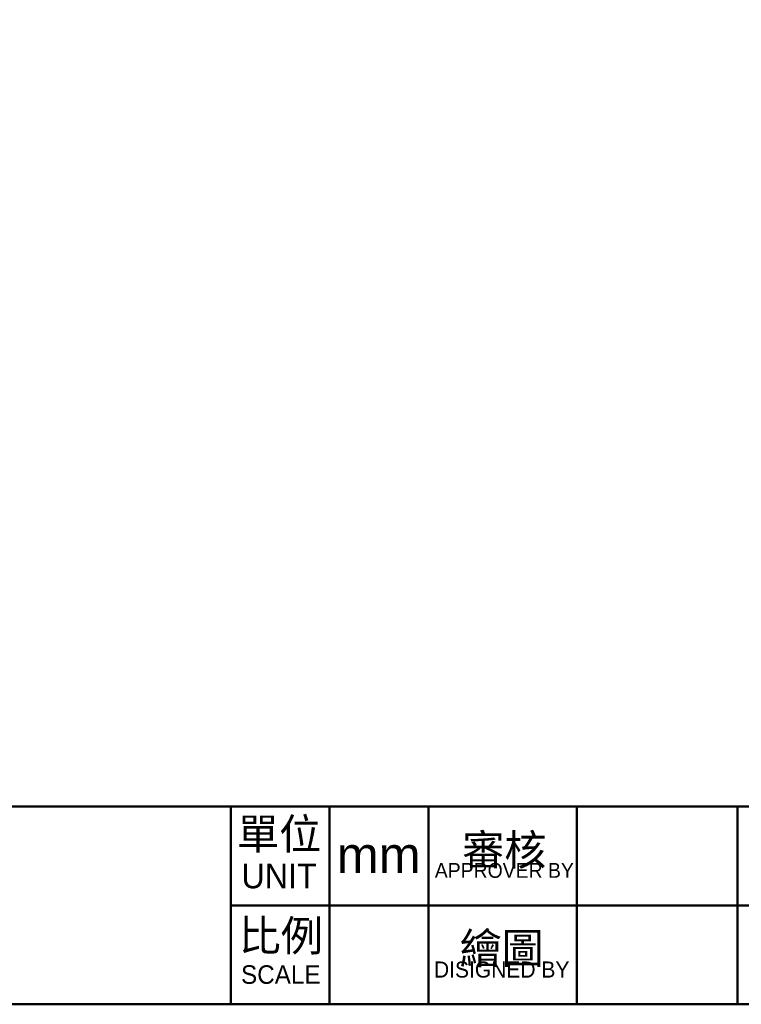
# Model space of a CAD drawing. Header units: millimetres. Extents: x 2723 to 3130, y 721 to 1006.
# Tile 4 of 7: x 2927 to 3010, y 721 to 835. Entities that reach past the tile are written whole.
import ezdxf

# ---------------------------------------------------------------- set-up
doc = ezdxf.new("R2010")
doc.units = ezdxf.units.MM
doc.layers.add('圖框', color=7, linetype='Continuous', lineweight=50)
doc.styles.add('預設-ISO', font='arial.ttf')

# ---------------------------------------------------------------- blocks, each defined once
blk = doc.blocks.new('標題欄框 下標註')
at = {"layer": '圖框'}
for p, q in [((162.283, 89.91), (162.283, 73.91)), ((170.283, 89.91), (170.283, 73.91)), ((178.283, 89.91), (178.283, 73.91)), ((190.283, 89.91), (190.283, 73.91)), ((203.283, 89.91), (203.283, 73.91)), ((162.283, 81.91), (287.283, 81.91))]:
    blk.add_line(p, q, dxfattribs=at)
for points in [[(2.283, 89.91), (287.283, 89.91), (287.283, 273.91), (2.283, 273.91)], [(287.283, 89.91), (2.283, 89.91), (2.283, 73.91), (287.283, 73.91)]]:
    blk.add_lwpolyline(points, close=True, dxfattribs=at)
at = {"layer": '圖框', "color": 7, "char_height": 3.5, "attachment_point": 5, "style": '預設-ISO'}
for s, insert, width, line_spacing_factor in [('\\f新細明體|b0|i0;\\H2.5000;單位\\P\\f新細明體|b0|i0;\\H2.0000;UNIT', (166.199, 86.103), 7.88691, 0.875), ('{\\fPMingLiU|b0|i0|c136|p18;\\H0.71429x;審核\\H0.8x;\\P\\fPMingLiU|b0|i0|c0|p18;\\H0.6x;APPROVER BY\\H2.6176x; }', (184.422, 85.891), 11.81677, 0.554526), ('\\f新細明體|b0|i0;\\H2.5000;比例\\P\\f新細明體|b0|i0;\\H1.5000;SCALE', (166.332, 78.13), 8.10918, 0.875), ('{\\fPMingLiU|b0|i0|c136|p18;\\H0.71429x;繪圖\\H0.8x;\\P\\fPMingLiU|b0|i0|c0|p18;\\H0.65x;DISIGNED BY\\H2.4567x; }', (184.21, 77.87), 11.79302, 0.554526)]:
    blk.add_mtext(s, dxfattribs=dict(at, insert=insert, width=width, line_spacing_factor=line_spacing_factor))

msp = doc.modelspace()

# ---------------------------------------------------------------- block references
at = {"layer": '圖框', "xscale": 1.426940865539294, "yscale": 1.426940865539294, "zscale": 1.426940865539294}
msp.add_blockref('標題欄框 下標註', (2719.95, 615.38), dxfattribs=at)

# ---------------------------------------------------------------- texts
at = {"layer": '圖框', "insert": (2968.602, 738.097), "char_height": 4.1603, "width": 11.33931, "attachment_point": 5, "style": '預設-ISO'}
msp.add_mtext('mm', dxfattribs=at)

doc.saveas('drawing.dxf')
